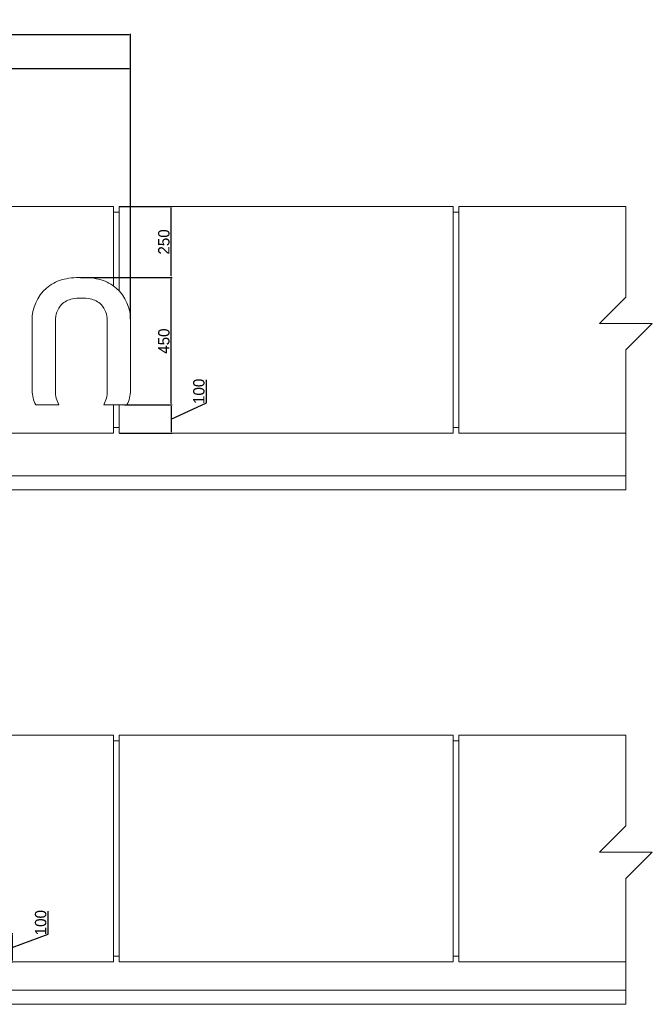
# Model space of a CAD drawing. Header units: feet. Extents: x 1820134 to 1866297, y 4865856 to 4906700.
# Tile 16 of 16: x 1841533 to 1843768, y 4903225 to 4906700. Entities that reach past the tile are written whole.
import ezdxf

# ---------------------------------------------------------------- set-up
doc = ezdxf.new("R2010")
doc.units = ezdxf.units.FT
doc.header["$MEASUREMENT"] = 0
doc.header["$PDMODE"] = 98
doc.header["$PDSIZE"] = 0.3
doc.dimstyles.new('ISO-25', dxfattribs={"dimscale": 15, "dimtxt": 20, "dimasz": 2.5, "dimexe": 1.25, "dimexo": 0.625, "dimgap": 3, "dimtad": 1, "dimdec": 0, "dimtxsty": 'Standard', "dimcen": 2.5, "dimadec": 0, "dimazin": 0, "dimtfac": 1, "dimtdec": 0, "dimtmove": 0, "dimatfit": 3, "dimfxl": 1.25, "dimarcsym": 0})

# ---------------------------------------------------------------- blocks, each defined once
blk = doc.blocks.new('*D5296')
at = {"color": 0, "lineweight": -2, "transparency": 16777216}
for p, q in [((1841747.5, 4905790.4), (1842071.1, 4905790.4)), ((1842068.6, 4905345.4), (1842068.6, 4905785.4)), ((1841903.2, 4905340.4), (1842071.1, 4905340.4))]:
    blk.add_line(p, q, dxfattribs=at)
at = {"color": 0, "lineweight": 5, "transparency": 16777216}
for points in [[(1842067.8, 4905785.4), (1842069.4, 4905785.4), (1842068.6, 4905790.4)], [(1842067.8, 4905345.4), (1842069.4, 4905345.4), (1842068.6, 4905340.4)]]:
    blk.add_solid(points, dxfattribs=at)
at = {"layer": 'Defpoints', "color": 0, "lineweight": 5, "transparency": 16777216}
for p in [(1841746.2, 4905790.4), (1842068.6, 4905790.4), (1841902, 4905340.4)]:
    blk.add_point(p, dxfattribs=at)
at = {"color": 0, "lineweight": 5, "transparency": 16777216, "insert": (1842042.3, 4905565.4), "char_height": 40, "attachment_point": 5, "rotation": 90}
blk.add_mtext('450', dxfattribs=at)
blk = doc.blocks.new('*D5297')
at = {"color": 0, "lineweight": -2, "transparency": 16777216}
for p, q in [((1842192.3, 4905347.9), (1842192.3, 4905428.6)), ((1842068.6, 4905290.4), (1842192.3, 4905347.9)), ((1841925.7, 4905340.4), (1842071.1, 4905340.4)), ((1842068.6, 4905335.4), (1842068.6, 4905245.4)), ((1841885.8, 4905240.4), (1842071.1, 4905240.4))]:
    blk.add_line(p, q, dxfattribs=at)
at = {"color": 0, "lineweight": 5, "transparency": 16777216}
for points in [[(1842067.8, 4905335.4), (1842069.4, 4905335.4), (1842068.6, 4905340.4)], [(1842067.8, 4905245.4), (1842069.4, 4905245.4), (1842068.6, 4905240.4)]]:
    blk.add_solid(points, dxfattribs=at)
at = {"layer": 'Defpoints', "color": 0, "lineweight": 5, "transparency": 16777216}
for p in [(1841924.5, 4905340.4), (1841884.5, 4905240.4), (1842068.6, 4905240.4)]:
    blk.add_point(p, dxfattribs=at)
at = {"color": 0, "lineweight": 5, "transparency": 16777216, "insert": (1842166, 4905388.2), "char_height": 40, "attachment_point": 5, "rotation": 90}
blk.add_mtext('100', dxfattribs=at)
blk = doc.blocks.new('*D5298')
at = {"color": 0, "lineweight": -2, "transparency": 16777216}
for p, q in [((1841885.8, 4906040.4), (1842071.1, 4906040.4)), ((1842068.6, 4905795.4), (1842068.6, 4906035.4)), ((1841747.5, 4905790.4), (1842071.1, 4905790.4))]:
    blk.add_line(p, q, dxfattribs=at)
at = {"color": 0, "lineweight": 5, "transparency": 16777216}
for points in [[(1842067.8, 4906035.4), (1842069.4, 4906035.4), (1842068.6, 4906040.4)], [(1842067.8, 4905795.4), (1842069.4, 4905795.4), (1842068.6, 4905790.4)]]:
    blk.add_solid(points, dxfattribs=at)
at = {"layer": 'Defpoints', "color": 0, "lineweight": 5, "transparency": 16777216}
for p in [(1841884.5, 4906040.4), (1842068.6, 4906040.4), (1841746.2, 4905790.4)]:
    blk.add_point(p, dxfattribs=at)
at = {"color": 0, "lineweight": 5, "transparency": 16777216, "insert": (1842042.3, 4905915.4), "char_height": 40, "attachment_point": 5, "rotation": 90}
blk.add_mtext('250', dxfattribs=at)
blk = doc.blocks.new('*D5309')
at = {"color": 0, "lineweight": -2, "transparency": 16777216}
for p, q in [((1839374.5, 4905791.6), (1839374.5, 4906529.8)), ((1841924.5, 4905642.9), (1841924.5, 4906529.8)), ((1839379.5, 4906527.3), (1841919.5, 4906527.3))]:
    blk.add_line(p, q, dxfattribs=at)
at = {"color": 0, "lineweight": 5, "transparency": 16777216}
for points in [[(1839379.5, 4906528.1), (1839379.5, 4906526.4), (1839374.5, 4906527.3)], [(1841919.5, 4906528.1), (1841919.5, 4906526.4), (1841924.5, 4906527.3)]]:
    blk.add_solid(points, dxfattribs=at)
at = {"layer": 'Defpoints', "color": 0, "lineweight": 5, "transparency": 16777216}
for p in [(1841924.5, 4906527.3), (1839374.5, 4905790.4), (1841924.5, 4905641.7)]:
    blk.add_point(p, dxfattribs=at)
at = {"color": 0, "lineweight": 5, "transparency": 16777216, "insert": (1840649.5, 4906553.6), "char_height": 40, "attachment_point": 5}
blk.add_mtext('2550', dxfattribs=at)
blk = doc.blocks.new('*D5310')
at = {"color": 0, "lineweight": -2, "transparency": 16777216}
for p, q in [((1838524.5, 4906371.6), (1838524.5, 4906649.7)), ((1838529.5, 4906647.2), (1841919.5, 4906647.2)), ((1841924.5, 4906371.6), (1841924.5, 4906649.7))]:
    blk.add_line(p, q, dxfattribs=at)
at = {"color": 0, "lineweight": 5, "transparency": 16777216}
for points in [[(1838529.5, 4906648), (1838529.5, 4906646.4), (1838524.5, 4906647.2)], [(1841919.5, 4906648), (1841919.5, 4906646.4), (1841924.5, 4906647.2)]]:
    blk.add_solid(points, dxfattribs=at)
at = {"layer": 'Defpoints', "color": 0, "lineweight": 5, "transparency": 16777216}
for p in [(1841924.5, 4906647.2), (1838524.5, 4906370.4), (1841924.5, 4906370.4)]:
    blk.add_point(p, dxfattribs=at)
at = {"color": 0, "lineweight": 5, "transparency": 16777216, "insert": (1840224.5, 4906673.5), "char_height": 40, "attachment_point": 5}
blk.add_mtext('3400', dxfattribs=at)
blk = doc.blocks.new('*D5416')
at = {"color": 0, "lineweight": -2, "transparency": 16777216}
for p, q in [((1841633.4, 4903472.8), (1841633.4, 4903553.6)), ((1841425.8, 4903475.1), (1841508.4, 4903475.1)), ((1841505.9, 4903425.1), (1841633.4, 4903472.8)), ((1841505.9, 4903470.1), (1841505.9, 4903380.1)), ((1841275.8, 4903375.1), (1841508.4, 4903375.1))]:
    blk.add_line(p, q, dxfattribs=at)
at = {"color": 0, "lineweight": 5, "transparency": 16777216}
for points in [[(1841505.1, 4903470.1), (1841506.8, 4903470.1), (1841505.9, 4903475.1)], [(1841505.1, 4903380.1), (1841506.8, 4903380.1), (1841505.9, 4903375.1)]]:
    blk.add_solid(points, dxfattribs=at)
at = {"layer": 'Defpoints', "color": 0, "lineweight": 5, "transparency": 16777216}
for p in [(1841424.5, 4903475.1), (1841274.5, 4903375.1), (1841505.9, 4903375.1)]:
    blk.add_point(p, dxfattribs=at)
at = {"color": 0, "lineweight": 5, "transparency": 16777216, "insert": (1841607.1, 4903513.2), "char_height": 40, "attachment_point": 5, "rotation": 90}
blk.add_mtext('100', dxfattribs=at)

msp = doc.modelspace()

# ---------------------------------------------------------------- linework, layer by layer
at = {"color": 0, "linetype": 'Continuous', "lineweight": 0, "extrusion": (0, 1, 0)}
for p, q in [((1840684.5, 4906040.4), (1841864.5, 4906040.4)), ((1841864.5, 4905759.8), (1841864.5, 4906040.4)), ((1841864.5, 4906020.4), (1841884.5, 4906020.4)), ((1841884.5, 4906040.4), (1841884.5, 4905741.9)), ((1841884.5, 4906040.4), (1843064.5, 4906040.4)), ((1843064.5, 4905240.4), (1843064.5, 4906040.4)), ((1843064.5, 4906020.4), (1843084.5, 4906020.4)), ((1843084.5, 4906040.4), (1843084.5, 4905240.4)), ((1843084.5, 4906040.4), (1843674.5, 4906040.4)), ((1841576.9, 4905637.8), (1841576.9, 4905391.1)), ((1841659, 4905389.7), (1841659, 4905637.8)), ((1841842.3, 4905637.8), (1841842.3, 4905389.7)), ((1841924.5, 4905391.1), (1841924.5, 4905637.8)), ((1841589.6, 4905340.4), (1841671.8, 4905340.4)), ((1841829.6, 4905340.4), (1841911.8, 4905340.4)), ((1841864.5, 4905240.4), (1841864.5, 4905340.4)), ((1841884.5, 4905340.4), (1841884.5, 4905240.4)), ((1841884.5, 4905260.4), (1841864.5, 4905260.4)), ((1843084.5, 4905260.4), (1843064.5, 4905260.4)), ((1841864.5, 4905240.4), (1840684.5, 4905240.4)), ((1843064.5, 4905240.4), (1841884.5, 4905240.4)), ((1843674.5, 4905240.4), (1843084.5, 4905240.4)), ((1837624.5, 4905090.4), (1843674.5, 4905090.4)), ((1837624.5, 4905090.4), (1843674.5, 4905090.4)), ((1843674.5, 4905040.4), (1837624.5, 4905040.4))]:
    msp.add_line(p, q, dxfattribs=at)
at = {"lineweight": 5, "extrusion": (0, 1, 0)}
for p, q in [((1840684.5, 4904175.1), (1841864.5, 4904175.1)), ((1841864.5, 4903375.1), (1841864.5, 4904175.1)), ((1841884.5, 4904175.1), (1841884.5, 4903375.1)), ((1841884.5, 4904175.1), (1843064.5, 4904175.1)), ((1843064.5, 4903375.1), (1843064.5, 4904175.1)), ((1843084.5, 4904175.1), (1843084.5, 4903375.1)), ((1843084.5, 4904175.1), (1843674.5, 4904175.1)), ((1841864.5, 4904155.1), (1841884.5, 4904155.1)), ((1843064.5, 4904155.1), (1843084.5, 4904155.1)), ((1841864.5, 4903375.1), (1840684.5, 4903375.1)), ((1841884.5, 4903395.1), (1841864.5, 4903395.1)), ((1843064.5, 4903375.1), (1841884.5, 4903375.1)), ((1843084.5, 4903395.1), (1843064.5, 4903395.1)), ((1843674.5, 4903375.1), (1843084.5, 4903375.1)), ((1837624.5, 4903275.1), (1843674.5, 4903275.1)), ((1837624.5, 4903275.1), (1843674.5, 4903275.1)), ((1843674.5, 4903225.1), (1837624.5, 4903225.1))]:
    msp.add_line(p, q, dxfattribs=at)
at = {"color": 0, "linetype": 'Continuous', "lineweight": 0}
msp.add_lwpolyline([(1843674.5, 4906040.4), (1843674.5, 4905720.3), (1843581.4, 4905627.2), (1843767.6, 4905627.2), (1843674.5, 4905534.1), (1843674.5, 4905040.4)], dxfattribs=at)
at = {"lineweight": 5}
msp.add_lwpolyline([(1843674.5, 4904175.1), (1843674.5, 4903855.1), (1843581.4, 4903762), (1843767.6, 4903762), (1843674.5, 4903668.9), (1843674.5, 4903225.1)], dxfattribs=at)
at = {"color": 0, "linetype": 'Continuous', "lineweight": 0}
for centre, radius, start, end in [((1841722.6, 4905641.9), 145.7, 106.5035, 130.5704), ((1841750.1, 4905513.5), 276.9, 89.8815, 104.4166), ((1841751.3, 4905513.5), 276.9, 75.5834, 90.1185), ((1841778.8, 4905641.9), 145.7, 49.4296, 73.4965), ((1841727.3, 4905639.8), 150.5, 131.4001, 180.7368), ((1841774.1, 4905639.8), 150.5, 359.2632, 48.5999), ((1841698, 4905394.6), 121.2, 181.6323, 206.5631), ((1841803.3, 4905394.6), 121.2, 333.4369, 358.3677)]:
    msp.add_arc(centre, radius, start, end, dxfattribs=at)
at = {"color": 0, "linetype": 'Continuous', "lineweight": 0, "extrusion": (0, 0, -1)}
for centre, radius, start, end in [((-1841734.8, 4905639.1), 77.2, 45.4377, 78.2024), ((-1841749.4, 4905555.7), 161.8, 79.19, 90.4648), ((-1841752, 4905555.7), 161.8, 89.5352, 100.81), ((-1841766.6, 4905639.1), 77.2, 101.7976, 134.5623), ((-1841737.2, 4905640.1), 78.2, 358.3168, 43.6773), ((-1841764.2, 4905640.1), 78.2, 136.3227, 181.6832), ((-1841760.7, 4905389.7), 101.7, 330.9965, 0.0133), ((-1841740.7, 4905389.7), 101.7, 179.9867, 209.0035)]:
    msp.add_arc(centre, radius, start, end, dxfattribs=at)

# ---------------------------------------------------------------- dimensions: what is measured, and where the dimension line sits
at = {"color": 5, "lineweight": 5}
for base, p1, p2, picture, middle in [((1841924.5, 4906647.2), (1838524.5, 4906370.4), (1841924.5, 4906370.4), '*D5310', (1840224.5, 4906673.5)), ((1841924.5, 4906527.3), (1839374.5, 4905790.4), (1841924.5, 4905641.7), '*D5309', (1840649.5, 4906553.6))]:
    dim = msp.add_linear_dim(base=base, p1=p1, p2=p2, dimstyle='ISO-25', override={"dimscale": 2, "dimtmove": 1}, dxfattribs=at)
    dim.commit()
    dim.dimension.update_dxf_attribs({"geometry": picture, "text_midpoint": middle})
for base, p1, p2, picture, middle in [((1842068.6, 4906040.4), (1841746.2, 4905790.4), (1841884.5, 4906040.4), '*D5298', (1842042.3, 4905915.4)), ((1842068.6, 4905790.4), (1841902, 4905340.4), (1841746.2, 4905790.4), '*D5296', (1842042.3, 4905565.4))]:
    dim = msp.add_linear_dim(base=base, p1=p1, p2=p2, angle=90, dimstyle='ISO-25', override={"dimscale": 2, "dimtmove": 1}, dxfattribs=at)
    dim.commit()
    dim.dimension.update_dxf_attribs({"geometry": picture, "text_midpoint": middle})
for base, p1, p2, picture, middle in [((1842068.6, 4905240.4), (1841924.5, 4905340.4), (1841884.5, 4905240.4), '*D5297', (1842192.3, 4905353.9)), ((1841505.9, 4903375.1), (1841424.5, 4903475.1), (1841274.5, 4903375.1), '*D5416', (1841633.4, 4903478.8))]:
    dim = msp.add_linear_dim(base=base, p1=p1, p2=p2, angle=90, dimstyle='ISO-25', override={"dimscale": 2, "dimtmove": 1}, dxfattribs=at)
    dim.commit()
    dim.dimension.update_dxf_attribs({"geometry": picture, "text_midpoint": middle, "dimtype": 160})

doc.saveas('drawing.dxf')
